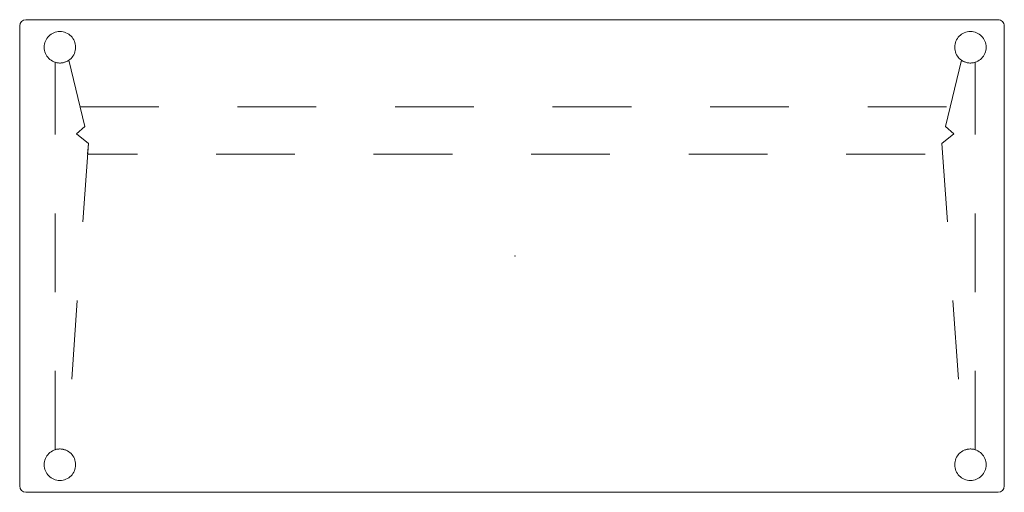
# Model space of a CAD drawing. Header units: metres. Extents: x -0.62 to 0.63, y -0.46 to 0.14.
import ezdxf

# ---------------------------------------------------------------- set-up
doc = ezdxf.new("R2010")
doc.units = ezdxf.units.M
doc.header["$MEASUREMENT"] = 0
doc.linetypes.add('Dash Style-1', pattern=[0.10582, 0.0529, -0.05292])
doc.linetypes.add('VW-01 Short Dashed', pattern=[0.166624, 0.083312, -0.083312])
doc.layers.add('72_VITRA_INSERT', color=7, linetype='Continuous')
for name, color, linetype, lineweight in [('72_VITRA_PROUVE_D2_TB_FOOT_UNDER', 8, 'Dash Style-1', 5), ('72_VITRA_PROUVE_D2_TB_TABLE_TOP', 7, 'Continuous', 5), ('D2SNAP', 1, 'Continuous', 5)]:
    doc.layers.add(name, color=color, linetype=linetype, lineweight=lineweight)
doc.layers.add('72_VITRA_PROUVE_D2_TB_FRAME_UNDER', color=7, linetype='VW-01 Short Dashed', lineweight=5, true_color=0x989898)

# ---------------------------------------------------------------- blocks, each defined once
blk = doc.blocks.new('72_VITRA_PROUVE_D2_PROUVE_COMPAS_DIRECTION_TABLE_FOOT')
at = {"layer": '72_VITRA_PROUVE_D2_TB_FOOT_UNDER'}
for points in [[(-0.598, 0.265, 0.414213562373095), (-0.578, 0.245, 0.414213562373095), (-0.5579999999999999, 0.265, 0.414213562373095), (-0.578, 0.285, 0.414213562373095)], [(0.598, 0.265, -0.414213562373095), (0.578, 0.245, -0.414213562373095), (0.5579999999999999, 0.265, -0.414213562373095), (0.578, 0.285, -0.414213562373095)], [(-0.5692741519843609, -0.2470039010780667, 0.1913262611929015), (-0.584, -0.2459212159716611), (-0.5839999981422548, 0.2459212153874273, 0.230514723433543), (-0.5666818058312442, 0.2485106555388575), (-0.5464900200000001, 0.1642762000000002), (-0.5569081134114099, 0.1549573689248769), (-0.5417641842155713, 0.142913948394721)], [(0.5692741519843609, -0.2470039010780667, -0.1913262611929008), (0.584, -0.2459212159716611), (0.5839999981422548, 0.2459212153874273, -0.230514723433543), (0.5666818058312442, 0.2485106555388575), (0.5464900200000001, 0.1642762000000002), (0.5569081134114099, 0.1549573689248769), (0.5417641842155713, 0.142913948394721)], [(-0.598, -0.265, 0.414213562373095), (-0.578, -0.285, 0.414213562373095), (-0.5579999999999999, -0.265, 0.414213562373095), (-0.578, -0.245, 0.414213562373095)], [(0.598, -0.265, -0.414213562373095), (0.578, -0.285, -0.414213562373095), (0.5579999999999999, -0.265, -0.414213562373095), (0.578, -0.245, -0.414213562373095)]]:
    blk.add_lwpolyline(points, format="xyb", close=True, dxfattribs=at)
at = {"layer": 'D2SNAP', "linetype": 'Continuous', "lineweight": 5}
blk.add_point((0, 0), dxfattribs=at)
blk = doc.blocks.new('72_VITRA_PROUVE_D2_PROUVE_COMPAS_DIRECTION_TABLE_FRAME')
at = {"layer": '72_VITRA_PROUVE_D2_TB_FRAME_UNDER', "flags": 128}
blk.add_lwpolyline([(-0.5524671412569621, 0.1892110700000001), (0.5524671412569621, 0.1892110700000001), (0.5464900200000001, 0.1642762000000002), (0.5569081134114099, 0.1549573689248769), (0.5417641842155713, 0.142913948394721), (0.5427309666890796, 0.1292110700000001), (-0.5427309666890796, 0.1292110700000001), (-0.5417641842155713, 0.142913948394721), (-0.5569081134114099, 0.1549573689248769), (-0.5464900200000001, 0.1642762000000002)], close=True, dxfattribs=at)
at = {"layer": 'D2SNAP', "linetype": 'Continuous', "lineweight": 5}
blk.add_point((0, 0), dxfattribs=at)
blk = doc.blocks.new('72_VITRA_PROUVE_D2_PROUVE_COMPAS_DIRECTION_TABLE_TOP')
at = {"layer": '72_VITRA_PROUVE_D2_TB_TABLE_TOP'}
blk.add_lwpolyline([(0.6129999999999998, -0.3, 0.414213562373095), (0.621, -0.2919999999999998), (0.6209999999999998, 0.292, 0.4142135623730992), (0.6129999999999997, 0.3000000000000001), (-0.621, 0.3, 0.414213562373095), (-0.629, 0.292), (-0.629, -0.292, 0.414213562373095), (-0.621, -0.3)], format="xyb", close=True, dxfattribs=at)
at = {"layer": 'D2SNAP', "linetype": 'Continuous', "lineweight": 5}
blk.add_point((0, 0), dxfattribs=at)
blk = doc.blocks.new('72vitra_prouve2319C556C87704C7898254436D8E1E863')
for name in ['72_VITRA_PROUVE_D2_PROUVE_COMPAS_DIRECTION_TABLE_TOP', '72_VITRA_PROUVE_D2_PROUVE_COMPAS_DIRECTION_TABLE_FOOT', '72_VITRA_PROUVE_D2_PROUVE_COMPAS_DIRECTION_TABLE_FRAME']:
    blk.add_blockref(name, (0.004, -0.1592))
blk = doc.blocks.new('XCAD037E636591C201E5EF68547F49D97731F4')
at = {"color": 7}
blk.add_blockref('72vitra_prouve2319C556C87704C7898254436D8E1E863', (0, 0), dxfattribs=at)

msp = doc.modelspace()

# ---------------------------------------------------------------- block references
at = {"layer": '72_VITRA_INSERT'}
msp.add_blockref('XCAD037E636591C201E5EF68547F49D97731F4', (0, 0), dxfattribs=at)

doc.saveas('drawing.dxf')
